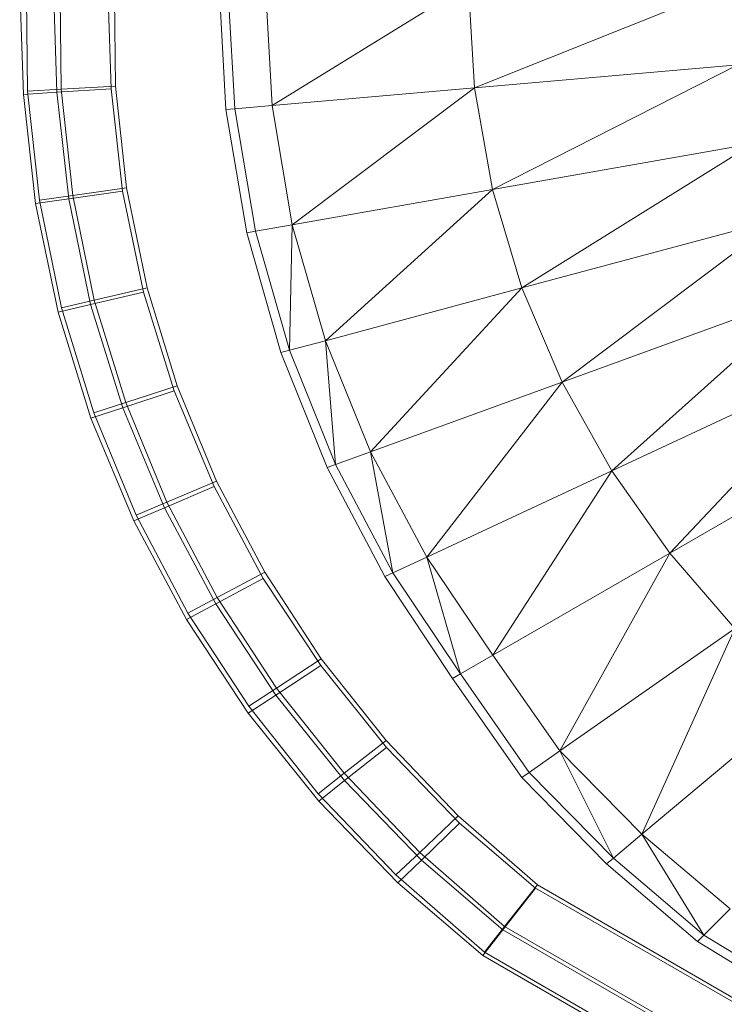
# Model space of a CAD drawing. Header units: metres. Extents: x 391.1 to 427.5, y 12.8 to 28.4.
# Tile 128 of 149: x 406.4495 to 406.5428, y 27.1876 to 27.318. Entities that reach past the tile are written whole.
import ezdxf

# ---------------------------------------------------------------- set-up
doc = ezdxf.new("R2010")
doc.units = ezdxf.units.M
doc.layers.add('A-DETL-____-MBND', color=7, linetype='Continuous', lineweight=18)

# ---------------------------------------------------------------- blocks, each defined once
blk = doc.blocks.new('Family - Inodor PA-152420-03_TEL_P0A')
at = {"layer": 'A-DETL-____-MBND', "color": 253, "true_color": 0xaaaaaa}
for p, q in [((0, 0.19975), (0.00049, 0.18536)), ((0, 0.19975), (0.00049, 0.18536)), ((0.00105, 0.18582), (0.00088, 0.19999)), ((0.00105, 0.18582), (0.00088, 0.19999)), ((0.00445, 0.19976), (0.00493, 0.18565)), ((0.00445, 0.19976), (0.00493, 0.18565)), ((0.0055, 0.18606), (0.00533, 0.19999)), ((0.0055, 0.18606), (0.00533, 0.19999)), ((0.01165, 0.19976), (0.01211, 0.18611)), ((0.01165, 0.19976), (0.01211, 0.18611)), ((0.01253, 0.19999), (0.01269, 0.18645)), ((0.01269, 0.18645), (0.01253, 0.19999)), ((0.01253, 0.19999), (0.01269, 0.18645)), ((0.01253, 0.19999), (0.01269, 0.18645)), ((0.02732, 0.18336), (0.0264, 0.19991)), ((0.0285, 0.18347), (0.02758, 0.19991)), ((0.03343, 0.1839), (0.03253, 0.19991)), ((0.05941, 0.19991), (0.03343, 0.1839)), ((0.06022, 0.18624), (0.05941, 0.19991)), ((0.09445, 0.19991), (0.06022, 0.18624)), ((0.09514, 0.1893), (0.06022, 0.18624)), ((0.09514, 0.1893), (0.06262, 0.17278)), ((0.00049, 0.18536), (0.00493, 0.18565)), ((0.00493, 0.18565), (0.00049, 0.18536)), ((0.00049, 0.18536), (0.00209, 0.1709)), ((0.00049, 0.18536), (0.00209, 0.1709)), ((0.00105, 0.18582), (0.0055, 0.18606)), ((0.0055, 0.18606), (0.00105, 0.18582)), ((0.00262, 0.17137), (0.00105, 0.18582)), ((0.00262, 0.17137), (0.00105, 0.18582)), ((0.00493, 0.18565), (0.01211, 0.18611)), ((0.01211, 0.18611), (0.00493, 0.18565)), ((0.00493, 0.18565), (0.00649, 0.17153)), ((0.00493, 0.18565), (0.00649, 0.17153)), ((0.0055, 0.18606), (0.01269, 0.18645)), ((0.01269, 0.18645), (0.0055, 0.18606)), ((0.00702, 0.17199), (0.0055, 0.18606)), ((0.00702, 0.17199), (0.0055, 0.18606)), ((0.01211, 0.18611), (0.01361, 0.17255)), ((0.01211, 0.18611), (0.01361, 0.17255)), ((0.01269, 0.18645), (0.01414, 0.173)), ((0.01414, 0.173), (0.01269, 0.18645)), ((0.01269, 0.18645), (0.01414, 0.173)), ((0.01269, 0.18645), (0.01414, 0.173)), ((0.06022, 0.18624), (0.03343, 0.1839)), ((0.06022, 0.18624), (0.03611, 0.1681)), ((0.06262, 0.17278), (0.06022, 0.18624)), ((0.0285, 0.18347), (0.02732, 0.18336)), ((0.03007, 0.16704), (0.02732, 0.18336)), ((0.03343, 0.1839), (0.0285, 0.18347)), ((0.03124, 0.16724), (0.0285, 0.18347)), ((0.03611, 0.1681), (0.03343, 0.1839)), ((0.09718, 0.17887), (0.06262, 0.17278)), ((0.09718, 0.17887), (0.06653, 0.15973)), ((0.00649, 0.17153), (0.01361, 0.17255)), ((0.01361, 0.17255), (0.00649, 0.17153)), ((0.00702, 0.17199), (0.01414, 0.173)), ((0.01414, 0.173), (0.00702, 0.17199)), ((0.01361, 0.17255), (0.0164, 0.15918)), ((0.01361, 0.17255), (0.0164, 0.15918)), ((0.01414, 0.173), (0.01687, 0.15973)), ((0.01687, 0.15973), (0.01414, 0.173)), ((0.01414, 0.173), (0.01687, 0.15973)), ((0.01414, 0.173), (0.01687, 0.15973)), ((0.06262, 0.17278), (0.03611, 0.1681)), ((0.06262, 0.17278), (0.0405, 0.15275)), ((0.06653, 0.15973), (0.06262, 0.17278)), ((0.00209, 0.1709), (0.00649, 0.17153)), ((0.00649, 0.17153), (0.00209, 0.1709)), ((0.00209, 0.1709), (0.00508, 0.15653)), ((0.00209, 0.1709), (0.00508, 0.15653)), ((0.00262, 0.17137), (0.00702, 0.17199)), ((0.00702, 0.17199), (0.00262, 0.17137)), ((0.00555, 0.15711), (0.00262, 0.17137)), ((0.00555, 0.15711), (0.00262, 0.17137)), ((0.00649, 0.17153), (0.0094, 0.15754)), ((0.00649, 0.17153), (0.0094, 0.15754)), ((0.00987, 0.15811), (0.00702, 0.17199)), ((0.00987, 0.15811), (0.00702, 0.17199)), ((0.1005, 0.16883), (0.06653, 0.15973)), ((0.1005, 0.16883), (0.07185, 0.14726)), ((0.03124, 0.16724), (0.03007, 0.16704)), ((0.03458, 0.15117), (0.03007, 0.16704)), ((0.03611, 0.1681), (0.03124, 0.16724)), ((0.03573, 0.15147), (0.03124, 0.16724)), ((0.03611, 0.1681), (0.03573, 0.15147)), ((0.0405, 0.15275), (0.03611, 0.1681)), ((0.0094, 0.15754), (0.0164, 0.15918)), ((0.0164, 0.15918), (0.0094, 0.15754)), ((0.00987, 0.15811), (0.01687, 0.15973)), ((0.01687, 0.15973), (0.00987, 0.15811)), ((0.0164, 0.15918), (0.02046, 0.1461)), ((0.0164, 0.15918), (0.02046, 0.1461)), ((0.01687, 0.15973), (0.02086, 0.14675)), ((0.02086, 0.14675), (0.01687, 0.15973)), ((0.01687, 0.15973), (0.02086, 0.14675)), ((0.01687, 0.15973), (0.02086, 0.14675)), ((0.06653, 0.15973), (0.0405, 0.15275)), ((0.06653, 0.15973), (0.04648, 0.13803)), ((0.07185, 0.14726), (0.06653, 0.15973)), ((0.10496, 0.15931), (0.07185, 0.14726)), ((0.07843, 0.13552), (0.10496, 0.15931)), ((0.00555, 0.15711), (0.00987, 0.15811)), ((0.00987, 0.15811), (0.00555, 0.15711)), ((0.01404, 0.14454), (0.00987, 0.15811)), ((0.01404, 0.14454), (0.00987, 0.15811)), ((0.00508, 0.15653), (0.0094, 0.15754)), ((0.0094, 0.15754), (0.00508, 0.15653)), ((0.00508, 0.15653), (0.00944, 0.14248)), ((0.00508, 0.15653), (0.00944, 0.14248)), ((0.00983, 0.14317), (0.00555, 0.15711)), ((0.00983, 0.14317), (0.00555, 0.15711)), ((0.0094, 0.15754), (0.01365, 0.14386)), ((0.0094, 0.15754), (0.01365, 0.14386)), ((0.0405, 0.15275), (0.03573, 0.15147)), ((0.04648, 0.13803), (0.0405, 0.15275)), ((0.0405, 0.15275), (0.04183, 0.13633)), ((0.03573, 0.15147), (0.03458, 0.15117)), ((0.04183, 0.13633), (0.03573, 0.15147)), ((0.04072, 0.13593), (0.03458, 0.15117)), ((0.11043, 0.15045), (0.07843, 0.13552)), ((0.0861, 0.12462), (0.11043, 0.15045)), ((0.01365, 0.14386), (0.02046, 0.1461)), ((0.02046, 0.1461), (0.01365, 0.14386)), ((0.01404, 0.14454), (0.02086, 0.14675)), ((0.02086, 0.14675), (0.01404, 0.14454)), ((0.02046, 0.1461), (0.02575, 0.13342)), ((0.02046, 0.1461), (0.02575, 0.13342)), ((0.02086, 0.14675), (0.02606, 0.13416)), ((0.02606, 0.13416), (0.02086, 0.14675)), ((0.02086, 0.14675), (0.02606, 0.13416)), ((0.02086, 0.14675), (0.02606, 0.13416)), ((0.07185, 0.14726), (0.04648, 0.13803)), ((0.07185, 0.14726), (0.05392, 0.12409)), ((0.07843, 0.13552), (0.07185, 0.14726)), ((0.00944, 0.14248), (0.01365, 0.14386)), ((0.01365, 0.14386), (0.00944, 0.14248)), ((0.00983, 0.14317), (0.01404, 0.14454)), ((0.01404, 0.14454), (0.00983, 0.14317)), ((0.01365, 0.14386), (0.01919, 0.13061)), ((0.01365, 0.14386), (0.01919, 0.13061)), ((0.01948, 0.13137), (0.01404, 0.14454)), ((0.01948, 0.13137), (0.01404, 0.14454)), ((0.00944, 0.14248), (0.01513, 0.12887)), ((0.00944, 0.14248), (0.01513, 0.12887)), ((0.01542, 0.12965), (0.00983, 0.14317)), ((0.01542, 0.12965), (0.00983, 0.14317)), ((0.11674, 0.14231), (0.0861, 0.12462)), ((0.04648, 0.13803), (0.04183, 0.13633)), ((0.05392, 0.12409), (0.04648, 0.13803)), ((0.04648, 0.13803), (0.04943, 0.122)), ((0.04183, 0.13633), (0.04072, 0.13593)), ((0.04836, 0.1215), (0.04072, 0.13593)), ((0.04943, 0.122), (0.04183, 0.13633)), ((0.07843, 0.13552), (0.05392, 0.12409)), ((0.06265, 0.11108), (0.07843, 0.13552)), ((0.0861, 0.12462), (0.07843, 0.13552)), ((0.01919, 0.13061), (0.02575, 0.13342)), ((0.02575, 0.13342), (0.01919, 0.13061)), ((0.01948, 0.13137), (0.02606, 0.13416)), ((0.02606, 0.13416), (0.01948, 0.13137)), ((0.02575, 0.13342), (0.03224, 0.12126)), ((0.02575, 0.13342), (0.03224, 0.12126)), ((0.02606, 0.13416), (0.03245, 0.12208)), ((0.03245, 0.12208), (0.02606, 0.13416)), ((0.02606, 0.13416), (0.03245, 0.12208)), ((0.02606, 0.13416), (0.03245, 0.12208)), ((0.01513, 0.12887), (0.01919, 0.13061)), ((0.01919, 0.13061), (0.01513, 0.12887)), ((0.01542, 0.12965), (0.01948, 0.13137)), ((0.01948, 0.13137), (0.01542, 0.12965)), ((0.01919, 0.13061), (0.02597, 0.11789)), ((0.01919, 0.13061), (0.02597, 0.11789)), ((0.02616, 0.11873), (0.01948, 0.13137)), ((0.02616, 0.11873), (0.01948, 0.13137)), ((0.02228, 0.11667), (0.01542, 0.12965)), ((0.02228, 0.11667), (0.01542, 0.12965)), ((0.01513, 0.12887), (0.0221, 0.11581)), ((0.01513, 0.12887), (0.0221, 0.11581)), ((0.05392, 0.12409), (0.04943, 0.122)), ((0.06265, 0.11108), (0.05392, 0.12409)), ((0.05392, 0.12409), (0.05837, 0.10861)), ((0.0861, 0.12462), (0.06265, 0.11108)), ((0.07154, 0.0984), (0.0861, 0.12462)), ((0.09472, 0.11463), (0.0861, 0.12462)), ((0.02616, 0.11873), (0.03245, 0.12208)), ((0.03245, 0.12208), (0.02616, 0.11873)), ((0.03245, 0.12208), (0.03995, 0.11059)), ((0.03995, 0.11059), (0.03245, 0.12208)), ((0.03245, 0.12208), (0.03995, 0.11059)), ((0.03245, 0.12208), (0.03995, 0.11059)), ((0.04943, 0.122), (0.04836, 0.1215)), ((0.05734, 0.10801), (0.04836, 0.1215)), ((0.05837, 0.10861), (0.04943, 0.122)), ((0.02597, 0.11789), (0.03224, 0.12126)), ((0.03224, 0.12126), (0.02597, 0.11789)), ((0.03224, 0.12126), (0.03987, 0.10971)), ((0.03224, 0.12126), (0.03987, 0.10971)), ((0.02228, 0.11667), (0.02616, 0.11873)), ((0.02616, 0.11873), (0.02228, 0.11667)), ((0.03401, 0.10672), (0.02616, 0.11873)), ((0.03401, 0.10672), (0.02616, 0.11873)), ((0.0221, 0.11581), (0.02597, 0.11789)), ((0.02597, 0.11789), (0.0221, 0.11581)), ((0.02597, 0.11789), (0.03394, 0.10581)), ((0.02597, 0.11789), (0.03394, 0.10581)), ((0.03034, 0.10433), (0.02228, 0.11667)), ((0.03034, 0.10433), (0.02228, 0.11667)), ((0.0221, 0.11581), (0.03028, 0.1034)), ((0.0221, 0.11581), (0.03028, 0.1034)), ((0.09472, 0.11463), (0.07154, 0.0984)), ((0.08242, 0.08739), (0.09472, 0.11463)), ((0.06265, 0.11108), (0.05837, 0.10861)), ((0.07154, 0.0984), (0.06265, 0.11108)), ((0.03394, 0.10581), (0.03987, 0.10971)), ((0.03987, 0.10971), (0.03394, 0.10581)), ((0.03401, 0.10672), (0.03995, 0.11059)), ((0.03995, 0.11059), (0.03401, 0.10672)), ((0.03987, 0.10971), (0.04857, 0.09887)), ((0.03987, 0.10971), (0.04857, 0.09887)), ((0.03995, 0.11059), (0.04853, 0.0998)), ((0.04853, 0.0998), (0.03995, 0.11059)), ((0.03995, 0.11059), (0.04853, 0.0998)), ((0.03995, 0.11059), (0.04853, 0.0998)), ((0.05837, 0.10861), (0.05734, 0.10801)), ((0.06749, 0.09556), (0.05837, 0.10861)), ((0.06652, 0.09488), (0.05734, 0.10801)), ((0.03028, 0.1034), (0.03394, 0.10581)), ((0.03394, 0.10581), (0.03028, 0.1034)), ((0.03034, 0.10433), (0.03401, 0.10672)), ((0.03401, 0.10672), (0.03034, 0.10433)), ((0.03394, 0.10581), (0.04304, 0.09447)), ((0.03394, 0.10581), (0.04304, 0.09447)), ((0.04298, 0.09544), (0.03401, 0.10672)), ((0.04298, 0.09544), (0.03401, 0.10672)), ((0.1041, 0.10559), (0.08242, 0.08739)), ((0.03028, 0.1034), (0.03963, 0.09176)), ((0.03028, 0.1034), (0.03963, 0.09176)), ((0.03955, 0.09274), (0.03034, 0.10433)), ((0.03955, 0.09274), (0.03034, 0.10433)), ((0.04298, 0.09544), (0.04853, 0.0998)), ((0.04853, 0.0998), (0.04298, 0.09544)), ((0.04853, 0.0998), (0.05809, 0.08979)), ((0.05809, 0.08979), (0.04853, 0.0998)), ((0.04853, 0.0998), (0.05809, 0.08979)), ((0.04853, 0.0998), (0.05809, 0.08979)), ((0.04304, 0.09447), (0.04857, 0.09887)), ((0.04857, 0.09887), (0.04304, 0.09447)), ((0.04857, 0.09887), (0.05827, 0.08882)), ((0.04857, 0.09887), (0.05827, 0.08882)), ((0.07154, 0.0984), (0.06749, 0.09556)), ((0.08242, 0.08739), (0.07154, 0.0984)), ((0.07154, 0.0984), (0.07863, 0.08421)), ((0.03955, 0.09274), (0.04298, 0.09544)), ((0.04298, 0.09544), (0.03955, 0.09274)), ((0.05299, 0.08497), (0.04298, 0.09544)), ((0.05299, 0.08497), (0.04298, 0.09544)), ((0.06749, 0.09556), (0.06652, 0.09488)), ((0.07863, 0.08421), (0.06749, 0.09556)), ((0.03963, 0.09176), (0.04304, 0.09447)), ((0.04304, 0.09447), (0.03963, 0.09176)), ((0.04304, 0.09447), (0.0532, 0.08395)), ((0.04304, 0.09447), (0.0532, 0.08395)), ((0.07772, 0.08345), (0.06652, 0.09488)), ((0.04983, 0.08198), (0.03955, 0.09274)), ((0.04983, 0.08198), (0.03955, 0.09274)), ((0.03963, 0.09176), (0.05007, 0.08095)), ((0.03963, 0.09176), (0.05007, 0.08095)), ((0.05299, 0.08497), (0.05809, 0.08979)), ((0.05809, 0.08979), (0.05299, 0.08497)), ((0.0532, 0.08395), (0.05827, 0.08882)), ((0.05827, 0.08882), (0.0532, 0.08395)), ((0.05809, 0.08979), (0.06857, 0.08065)), ((0.06857, 0.08065), (0.05809, 0.08979)), ((0.05809, 0.08979), (0.06857, 0.08065)), ((0.05809, 0.08979), (0.06857, 0.08065)), ((0.05827, 0.08882), (0.06832, 0.08023)), ((0.05827, 0.08882), (0.06832, 0.08023)), ((0.08242, 0.08739), (0.07863, 0.08421)), ((0.0941, 0.0775), (0.08242, 0.08739)), ((0.08242, 0.08739), (0.0906, 0.074)), ((0.04983, 0.08198), (0.05299, 0.08497)), ((0.05299, 0.08497), (0.04983, 0.08198)), ((0.06423, 0.07516), (0.05299, 0.08497)), ((0.06423, 0.07516), (0.05299, 0.08497)), ((0.05007, 0.08095), (0.0532, 0.08395)), ((0.0532, 0.08395), (0.05007, 0.08095)), ((0.0532, 0.08395), (0.06401, 0.07472)), ((0.0532, 0.08395), (0.06401, 0.07472)), ((0.07863, 0.08421), (0.07772, 0.08345)), ((0.0906, 0.074), (0.07863, 0.08421)), ((0.08977, 0.07316), (0.07772, 0.08345)), ((0.06155, 0.07176), (0.04983, 0.08198)), ((0.06155, 0.07176), (0.04983, 0.08198)), ((0.05007, 0.08095), (0.06135, 0.07131)), ((0.05007, 0.08095), (0.06135, 0.07131)), ((0.06401, 0.07472), (0.06832, 0.08023)), ((0.06832, 0.08023), (0.06401, 0.07472)), ((0.06423, 0.07516), (0.06857, 0.08065)), ((0.06857, 0.08065), (0.06423, 0.07516)), ((0.06832, 0.08023), (0.09599, 0.06427)), ((0.06832, 0.08023), (0.09599, 0.06427)), ((0.06857, 0.08065), (0.09601, 0.06481)), ((0.09601, 0.06481), (0.06857, 0.08065)), ((0.06857, 0.08065), (0.09601, 0.06481)), ((0.06857, 0.08065), (0.09601, 0.06481)), ((0.0941, 0.0775), (0.0906, 0.074)), ((0.06135, 0.07131), (0.06401, 0.07472)), ((0.06401, 0.07472), (0.06135, 0.07131)), ((0.06155, 0.07176), (0.06423, 0.07516)), ((0.06423, 0.07516), (0.06155, 0.07176)), ((0.06401, 0.07472), (0.09254, 0.05826)), ((0.06401, 0.07472), (0.09254, 0.05826)), ((0.09255, 0.05881), (0.06423, 0.07516)), ((0.09255, 0.05881), (0.06423, 0.07516)), ((0.0906, 0.074), (0.08977, 0.07316)), ((0.10326, 0.06494), (0.08977, 0.07316)), ((0.10402, 0.06584), (0.0906, 0.074)), ((0.09042, 0.05509), (0.06155, 0.07176)), ((0.09042, 0.05509), (0.06155, 0.07176)), ((0.06135, 0.07131), (0.09041, 0.05455)), ((0.06135, 0.07131), (0.09041, 0.05455))]:
    blk.add_line(p, q, dxfattribs=at)
blk = doc.blocks.new('LONDR55-XX_ZZ-ARQ-CAA-M3D-Londres55_ifc-1-03_TEL_P0A')
at = {"layer": 'A-DETL-____-MBND', "color": 253, "lineweight": 18, "true_color": 0xaaaaaa}
blk.add_blockref('Family - Inodor PA-152420-03_TEL_P0A', (406.44946, 27.12274), dxfattribs=at)

msp = doc.modelspace()

# ---------------------------------------------------------------- block references
at = {"lineweight": 5}
msp.add_blockref('LONDR55-XX_ZZ-ARQ-CAA-M3D-Londres55_ifc-1-03_TEL_P0A', (0, 0), dxfattribs=at)

doc.saveas('drawing.dxf')
